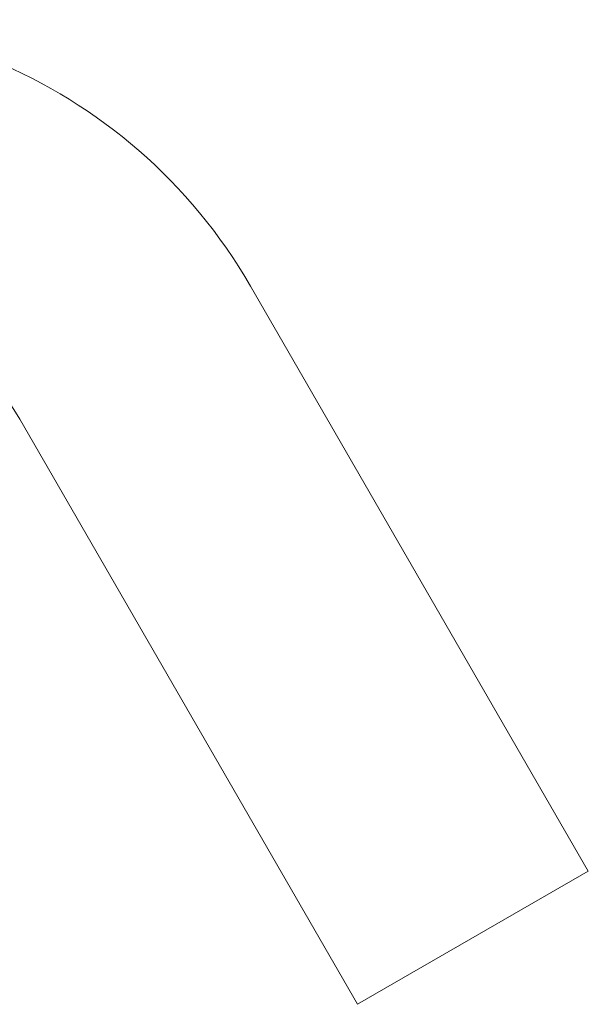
# Model space of a CAD drawing. Header units: millimetres. Extents: x 23192 to 177760, y -399809 to -79279.
# Tile 50 of 70: x 61846.15 to 61846.47, y -207878.62 to -207878.066. Entities that reach past the tile are written whole.
import ezdxf

# ---------------------------------------------------------------- set-up
doc = ezdxf.new("R2010")
doc.units = ezdxf.units.MM
doc.layers.get('0').update_dxf_attribs({"lineweight": 0})
doc.layers.add('Visible (ISO)', color=7, linetype='Continuous', lineweight=50)

# ---------------------------------------------------------------- blocks, each defined once
blk = doc.blocks.new('A$C3bf03bbc')
at = {"layer": 'Visible (ISO)', "lineweight": 9}
for p, q in [((142.0981, 710), (144, 706.7058)), ((142.701, 705.9558), (140.799, 709.25)), ((142.701, 705.9558), (144, 706.7058))]:
    blk.add_line(p, q, dxfattribs=at)
for radius in [3, 1.5]:
    blk.add_arc((139.5, 708.5), radius, 30, 180, dxfattribs=at)

msp = doc.modelspace()

# ---------------------------------------------------------------- block references
at = {"xscale": 0.1, "yscale": 0.1, "zscale": 0.1}
msp.add_blockref('A$C3bf03bbc', (61832.06965, -207949.21604), dxfattribs=at)

doc.saveas('drawing.dxf')
